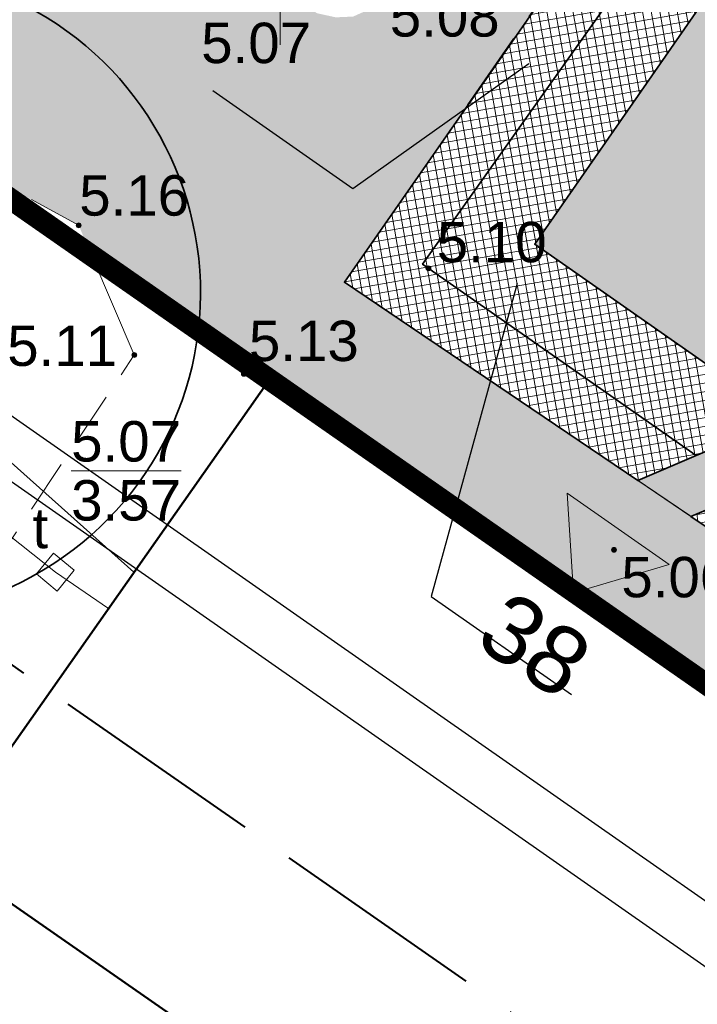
# Model space of a CAD drawing. Extents: x 5477758 to 5478338, y 5918296 to 5918505.
# Tile 24 of 135: x 5477895 to 5477908, y 5918330 to 5918348. Entities that reach past the tile are written whole.
import ezdxf
from ezdxf.enums import TextEntityAlignment as Align

# ---------------------------------------------------------------- set-up
doc = ezdxf.new("R2010")
doc.units = 0
doc.header["$PDSIZE"] = 0.75
for name, pattern in [('budynki akt$0$DASHED', [19.05, 12.7, -6.35]), ('L_0_06', [2, 1.5, -0.5]), ('PRZER2-1', [3, 2, -1]), ('PRZER4-1', [5, 4, -1])]:
    doc.linetypes.add(name, pattern=pattern)
doc.layers.get('0').update_dxf_attribs({"linetype": 'CONTINUOUS'})
for name, color, linetype in [('000_wejscia do budynków', 7, 'CONTINUOUS'), ('0_NAWIERZCHNIA MINERALNA', 43, 'CONTINUOUS'), ('0_NAWIERZCHNIA UTWARDZONA_CHODNIK', 254, 'CONTINUOUS'), ('0_podziały zieleni średniowysokiej i nasadzeń niskich', 7, 'CONTINUOUS'), ('A_GRANICA OPRACOWANIA', 7, 'CONTINUOUS'), ('ZZ_PROJ-numeracja', 5, 'CONTINUOUS'), ('ZZ_ramka', 6, 'CONTINUOUS')]:
    doc.layers.add(name, color=color, linetype=linetype)
doc.layers.add('GEPADR_O', color=7, linetype='CONTINUOUS', lineweight=18, true_color=0x800040)
doc.layers.add('GULTPR', color=7, linetype='CONTINUOUS', lineweight=18, true_color=0xff9100)
for name, color, linetype, lineweight in [('GESBZO', 7, 'CONTINUOUS', 50), ('GSPPRB', 7, 'CONTINUOUS', 20), ('GSSKOD', 7, 'PRZER2-1', 18), ('GUPIKP', 7, 'CONTINUOUS', 18), ('GUPIWZ', 7, 'CONTINUOUS', 18), ('GUPIWZ_O', 7, 'CONTINUOUS', 18), ('GUPPRZ', 7, 'CONTINUOUS', 18), ('GUPPRZ_O', 7, 'CONTINUOUS', 18), ('OT_Rzedna', 7, 'CONTINUOUS', 18), ('pomiar', 7, 'CONTINUOUS', 18), ('wysokosci', 7, 'CONTINUOUS', 18), ('zakres', 150, 'PRZER4-1', 50), ('ZZ_korona', 7, 'CONTINUOUS', 35), ('ZZ_PROJ-obrys-rabaty', 61, 'CONTINUOUS', 35), ('ZZ_PROJ-szraf-rabaty', 61, 'CONTINUOUS', 13), ('ZZ_trawnik', 62, 'CONTINUOUS', 50)]:
    doc.layers.add(name, color=color, linetype=linetype, lineweight=lineweight)
doc.styles.add('GEO-INFO', font='arial.ttf')
pattern_1 = [(10.0427, (5477912.81635, 5918360.15222), (-0.0276831, 0.15631766), []), (100.0427, (5477912.81635, 5918360.15222), (-0.15631766, -0.0276831), [])]

# ---------------------------------------------------------------- blocks, each defined once
blk = doc.blocks.new('POINT')
at = {"color": 0}
blk.add_point((0, 0), dxfattribs=at)
blk = doc.blocks.new('KWADRAT_NIEPRZEZR')
at = {"color": 0}
blk.add_lwpolyline([(-0.5, -0.5), (0.5, -0.5), (0.5, 0.5), (-0.5, 0.5)], close=True, dxfattribs=at)
blk = doc.blocks.new('OTRN')
at = {"linetype": 'Continuous', "lineweight": 13}
blk.add_hatch(color=0, dxfattribs=at).paths.add_polyline_path([(0, -0.091, 1), (0, 0.091, 1)])
at = {"color": 0, "linetype": 'Continuous', "lineweight": 13}
blk.add_circle((0, 0), 0.0906, dxfattribs=at)
blk = doc.blocks.new('zw$2EFF')
at = {"lineweight": 18}
blk.add_hatch(color=256, dxfattribs=at).paths.add_polyline_path([(-0.771, 0.963), (0, 0), (0.77, 0.963)])
blk.add_lwpolyline([(-0.771, 0.963), (0.77, 0.963), (0, 0), (-0.771, 0.963)], dxfattribs=at)

msp = doc.modelspace()

# ---------------------------------------------------------------- hatches: boundary and pattern name
at = {"layer": '0_NAWIERZCHNIA MINERALNA', "transparency": 33554636}
msp.add_hatch(color=256, dxfattribs=at).paths.add_polyline_path([(5477906.642, 5918339.411), (5477914.249, 5918342.631), (5477909.188, 5918354.61), (5477909.863, 5918355.581), (5477914.362, 5918344.934), (5477915.19, 5918345.284), (5477917.198, 5918340.54), (5477916.37, 5918340.191), (5477920.707, 5918329.915), (5477919.188, 5918330.94), (5477914.643, 5918341.711), (5477907.626, 5918338.747)])
at = {"layer": '0_NAWIERZCHNIA UTWARDZONA_CHODNIK', "transparency": 33554636}
msp.add_hatch(color=256, dxfattribs=at).paths.add_polyline_path([(5477908.466, 5918357.953), (5477910.48, 5918356.535), (5477909.862, 5918355.583), (5477905.988, 5918350.001), (5477901.191, 5918343.092), (5477908.476, 5918338.173), (5477917.75, 5918331.911), (5477921.163, 5918329.606), (5477926.69, 5918325.875), (5477929.362, 5918324.071), (5477927.905, 5918321.692), (5477920.079, 5918327.139), (5477908.934, 5918334.9), (5477901.4, 5918340.146), (5477899.789, 5918341.268), (5477896.501, 5918343.587), (5477896.259, 5918344.15), (5477895.011, 5918344.835), (5477894.38, 5918345.124), (5477893.823, 5918345.456), (5477893.278, 5918345.836), (5477892.005, 5918346.724), (5477892.445, 5918347.336), (5477895.358, 5918351.387), (5477898.133, 5918349.668), (5477900.686, 5918348.087), (5477901.03, 5918348.011), (5477901.353, 5918348.025), (5477901.759, 5918348.207), (5477903.132, 5918350.182), (5477904.814, 5918352.63), (5477908.466, 5918357.953)])
at = {"layer": 'ZZ_PROJ-szraf-rabaty'}
h = msp.add_hatch(dxfattribs=at)
h.set_pattern_fill('ANSI37', color=256, scale=0.05)
h.set_pattern_definition(pattern_1)
h.paths.add_polyline_path([(5477909.702, 5918353.392), (5477909.198, 5918354.585), (5477901.191, 5918343.092), (5477906.637, 5918339.414), (5477907.725, 5918339.874), (5477902.642, 5918343.428)])
h = msp.add_hatch(dxfattribs=at)
h.set_pattern_fill('ANSI37', color=256, scale=0.05)
h.set_pattern_definition(pattern_1)
h.paths.add_polyline_path([(5477902.642, 5918343.428), (5477907.725, 5918339.874), (5477909.357, 5918340.564), (5477904.727, 5918343.8), (5477910.339, 5918351.884), (5477909.702, 5918353.392)])
h = msp.add_hatch(dxfattribs=at)
h.set_pattern_fill('ANSI37', color=256, scale=0.05)
h.set_pattern_definition(pattern_1)
h.paths.add_polyline_path([(5477907.626, 5918338.747), (5477919.189, 5918330.94), (5477918.638, 5918332.245), (5477908.693, 5918339.197)])
at = {"layer": 'ZZ_trawnik', "lineweight": 13}
h = msp.add_hatch(dxfattribs=at)
h.set_pattern_fill('GRASS', color=256, scale=0.01)
h.set_pattern_definition([(55.0427, (5477912.81635, 5918360.15222), (-0.044293, 0.2501082), [0.047625, -0.3115852]), (10.0427, (5477912.81635, 5918360.15222), (-0.044293, 0.2501082), [0.047625, -0.206375]), (100.0427, (5477912.81635, 5918360.15222), (-0.2501082, -0.044293), [0.047625, -0.206375])])
h.paths.add_polyline_path([(5477910.339, 5918351.884), (5477904.727, 5918343.8), (5477909.357, 5918340.564), (5477914.249, 5918342.631)])

# ---------------------------------------------------------------- linework, layer by layer
at = {"color": 7, "linetype": 'Continuous', "lineweight": 13, "flags": 128}
msp.add_lwpolyline([(5477900, 5918347.5), (5477900, 5918352.5)], dxfattribs=at)
at = {"layer": '0_podziały zieleni średniowysokiej i nasadzeń niskich', "lineweight": 0}
for p, q in [((5477906.637, 5918339.414), (5477914.249, 5918342.631)), ((5477914.643, 5918341.711), (5477907.626, 5918338.747)), ((5477907.626, 5918338.747), (5477906.637, 5918339.414))]:
    msp.add_line(p, q, dxfattribs=at)
at = {"layer": 'A_GRANICA OPRACOWANIA', "color": 1, "linetype": 'budynki akt$0$DASHED', "ltscale": 0.1, "const_width": 0.4}
msp.add_lwpolyline([(5477902.984, 5918361.774), (5477916.9, 5918352.076), (5477917.564, 5918351.614), (5477920.33, 5918349.686), (5477925.008, 5918346.426), (5477927.636, 5918344.595), (5477927.224, 5918344.001), (5477929.613, 5918342.342), (5477930.353, 5918341.828), (5477931.84, 5918340.796), (5477932.36, 5918340.435), (5477932.052, 5918338.73), (5477931.779, 5918337.302), (5477931.203, 5918334.286), (5477930.468, 5918330.081), (5477929.362, 5918324.071), (5477927.904, 5918321.69), (5477892.005, 5918346.724), (5477902.984, 5918361.774)], dxfattribs=at)
at = {"layer": 'GESBZO', "color": 7, "linetype": 'Continuous', "lineweight": 50}
for points in [[(5477893.633, 5918332.514), (5477899.789, 5918341.268), (5477935.862, 5918316.151)], [(5477930.083, 5918307.137), (5477893.633, 5918332.514)]]:
    msp.add_lwpolyline(points, dxfattribs=at)
at = {"layer": 'GSPPRB', "color": 7, "linetype": 'Continuous', "lineweight": 20}
for p in [(5477899.789, 5918341.268), (5477897.286, 5918337.71), (5477896.814, 5918337.039)]:
    msp.add_point(p, dxfattribs=at)
at = {"layer": 'GSSKOD', "color": 7, "linetype": 'PRZER2-1', "lineweight": 18, "ltscale": 0.5}
msp.add_lwpolyline([(5477896.259, 5918344.15, 0.285123), (5477896.259, 5918344.15), (5477894.684, 5918345.013, 0.114605), (5477891.726, 5918345.443), (5477887.801, 5918344.556), (5477878.747, 5918341.814), (5477873.313, 5918339.863), (5477871.031, 5918341.085), (5477877.244, 5918342.922), (5477877.367, 5918343.138)], format="xyb", dxfattribs=at)
msp.add_lwpolyline([(5477935.861, 5918316.15), (5477899.789, 5918341.268), (5477893.633, 5918332.514), (5477893.905, 5918332.325), (5477890.614, 5918327.638), (5477888.72, 5918328.897), (5477897.292, 5918341.743)], dxfattribs=at)
at = {"layer": 'GULTPR', "color": 30, "linetype": 'Continuous', "lineweight": 18, "true_color": 0xff9100}
for points in [[(5477904.55, 5918365.6), (5477904.421, 5918365.385), (5477891.28, 5918343.408), (5477891.15, 5918343.19), (5477897.286, 5918337.71)], [(5477883.461, 5918347.533), (5477895.826, 5918337.713), (5477896.814, 5918337.039)]]:
    msp.add_lwpolyline(points, dxfattribs=at)
at = {"layer": 'GUPPRZ_O', "color": 30, "linetype": 'Continuous', "lineweight": 9, "true_color": 0xff9100, "flags": 128}
msp.add_lwpolyline([(5477896.12, 5918339.592), (5477898.159, 5918339.592)], dxfattribs=at)
at = {"layer": 'pomiar', "linetype": 'L_0_06', "lineweight": 13, "flags": 128}
msp.add_lwpolyline([(5477929.362, 5918324.071), (5477901.191, 5918343.092), (5477909.863, 5918355.582)], dxfattribs=at)
at = {"layer": 'pomiar', "linetype": 'PRZER2-1', "lineweight": 13, "flags": 128}
msp.add_lwpolyline([(5477897.292, 5918341.743), (5477897.292, 5918341.743), (5477896.259, 5918344.15), (5477896.259, 5918344.15)], dxfattribs=at)
at = {"layer": 'zakres', "linetype": 'PRZER4-1', "lineweight": 40}
msp.add_lwpolyline([(5477963.54, 5918377.848), (5477941.504, 5918392.244), (5477979.546, 5918459.295), (5477938.033, 5918482.848), (5477904.167, 5918427.813), (5477915.775, 5918420.837), (5477872.982, 5918351.171), (5477887.852, 5918340.978), (5477923.836, 5918315.921)], close=True, dxfattribs=at)
at = {"layer": 'ZZ_korona'}
msp.add_arc((5477892.521, 5918342.897, 10.12), 6, 290.3023, 64.7433, dxfattribs=at)
at = {"layer": 'ZZ_PROJ-numeracja', "flags": 128}
msp.add_lwpolyline([(5477904.617, 5918347.149), (5477901.351, 5918344.826), (5477898.747, 5918346.646)], dxfattribs=at)
at = {"layer": 'ZZ_PROJ-numeracja', "elevation": 0.48, "flags": 128}
msp.add_lwpolyline([(5477904.398, 5918343.073), (5477902.804, 5918337.262), (5477905.408, 5918335.441)], dxfattribs=at)
at = {"layer": 'ZZ_PROJ-obrys-rabaty'}
for points in [[(5477909.702, 5918353.392), (5477909.198, 5918354.585), (5477901.191, 5918343.092), (5477906.637, 5918339.414), (5477907.725, 5918339.874), (5477902.642, 5918343.428), (5477909.702, 5918353.392), (5477909.702, 5918353.392)], [(5477902.642, 5918343.428), (5477907.725, 5918339.874), (5477909.357, 5918340.564), (5477904.727, 5918343.8), (5477910.339, 5918351.884), (5477909.702, 5918353.392), (5477902.642, 5918343.428)], [(5477907.626, 5918338.747), (5477919.189, 5918330.94), (5477918.638, 5918332.245), (5477908.693, 5918339.197), (5477907.626, 5918338.747)]]:
    msp.add_lwpolyline(points, dxfattribs=at)
at = {"layer": 'ZZ_ramka'}
for points in [[(5477986.229, 5918348.093), (5477952.195, 5918299.41), (5477883.35, 5918347.539), (5477917.385, 5918396.222)], [(5477984.837, 5918347.847), (5477951.948, 5918300.803), (5477886.382, 5918346.64), (5477919.27, 5918393.684)]]:
    msp.add_lwpolyline(points, close=True, dxfattribs=at)

# ---------------------------------------------------------------- block references
at = {"layer": '000_wejscia do budynków', "lineweight": 0, "xscale": -1.5, "yscale": 1.5, "zscale": 1.5, "rotation": 325.048567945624}
msp.add_blockref('zw$2EFF', (5477905.444, 5918337.33), dxfattribs=at)
at = {"layer": 'GUPIKP', "color": 30, "lineweight": 18, "true_color": 0xff9100, "xscale": 0.5, "yscale": 0.5}
msp.add_blockref('POINT', (5477895.826, 5918337.713), dxfattribs=at)
at = {"layer": 'GUPIWZ', "color": 7, "lineweight": 18, "xscale": 0.5, "yscale": 0.5, "rotation": 320.3212898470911}
msp.add_blockref('KWADRAT_NIEPRZEZR', (5477895.826, 5918337.713), dxfattribs=at)
at = {"layer": 'GUPPRZ', "color": 30, "lineweight": 18, "true_color": 0xff9100}
msp.add_blockref('POINT', (5477895.826, 5918337.713), dxfattribs=at)
at = {"layer": 'OT_Rzedna', "color": 7, "linetype": 'Continuous', "xscale": 0.5, "yscale": 0.5, "zscale": 0.5}
for p in [(5477896.259, 5918344.15), (5477902.752, 5918343.353), (5477897.292, 5918341.743), (5477899.325, 5918341.394), (5477906.197, 5918338.126)]:
    msp.add_blockref('OTRN', p, dxfattribs=at)

# ---------------------------------------------------------------- texts
at = {"layer": 'GEPADR_O', "color": 236, "linetype": 'Continuous', "lineweight": 0, "true_color": 0x800040, "style": 'GEO-INFO'}
msp.add_text('38', height=1.25, rotation=326.69, dxfattribs=at).set_placement((5477904.264, 5918337.42), align=Align.TOP_LEFT)
at = {"layer": 'GUPIWZ_O', "color": 7, "linetype": 'Continuous', "lineweight": 0, "style": 'GEO-INFO'}
msp.add_text('t', height=0.75, dxfattribs=at).set_placement((5477895.693, 5918338.156), align=Align.RIGHT)
at = {"layer": 'GUPPRZ_O', "color": 30, "linetype": 'Continuous', "lineweight": 0, "true_color": 0xff9100, "style": 'GEO-INFO'}
for s, p in [('5.07', (5477896.12, 5918339.765)), ('3.57', (5477896.12, 5918338.67))]:
    msp.add_text(s, height=0.75, dxfattribs=at).set_placement(p)
at = {"layer": 'wysokosci', "color": 7, "style": 'GEO-INFO'}
for s, p in [('5.08', (5477902.035, 5918348.404)), ('5.07', (5477898.534, 5918347.911)), ('5.16', (5477896.27, 5918345.08)), ('5.10', (5477902.907, 5918344.214)), ('5.13', (5477899.42, 5918342.38)), ('5.11', (5477894.933, 5918342.29)), ('5.06', (5477906.333, 5918337.995))]:
    msp.add_text(s, height=0.75, dxfattribs=at).set_placement(p, align=Align.TOP_LEFT)

doc.saveas('drawing.dxf')
